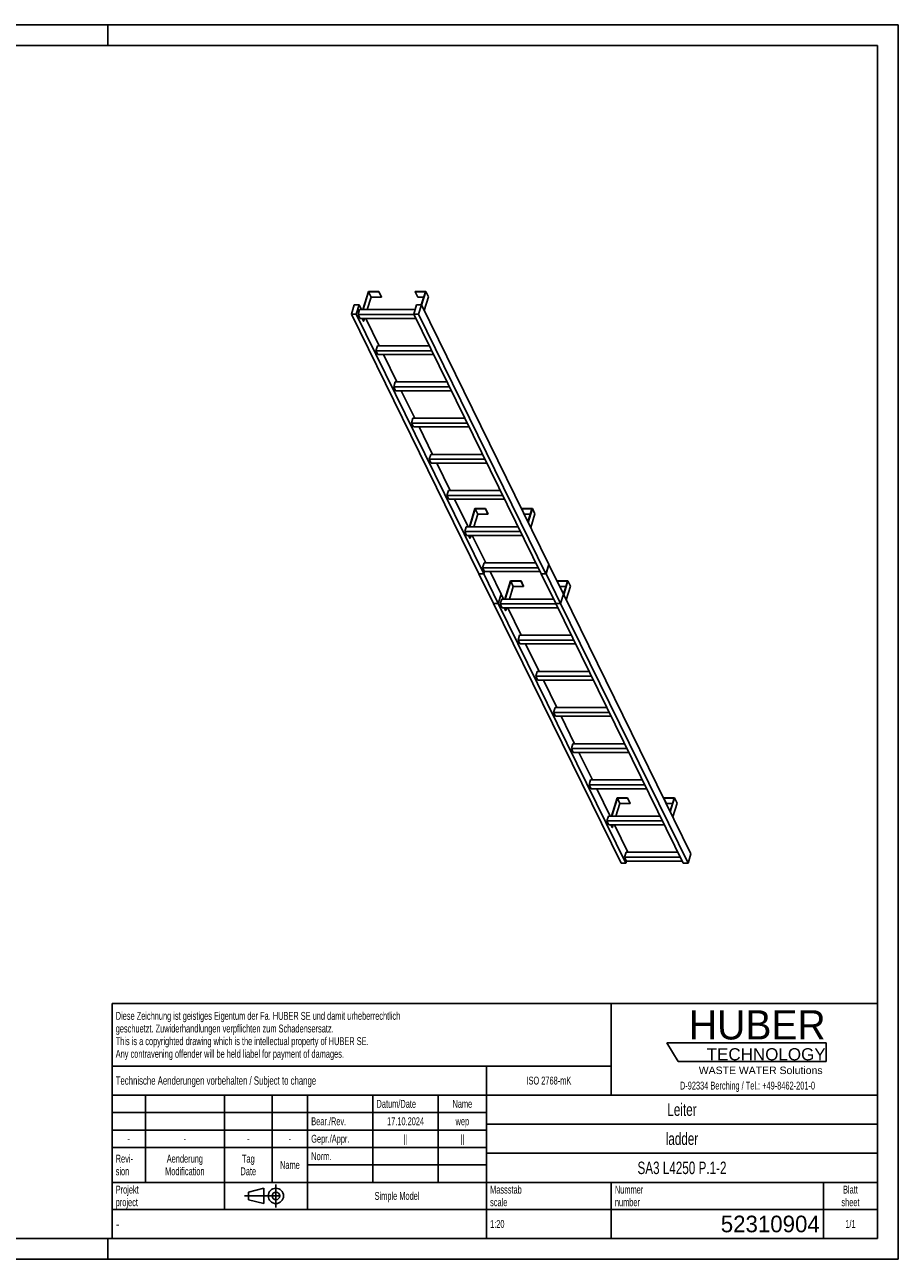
# Model space of a CAD drawing. Header units: millimetres. Extents: x 0 to 8400, y 0 to 5940.
# Tile 2 of 2: x 4200 to 8400, y 0 to 5940. Entities that reach past the tile are written whole.
import ezdxf

# ---------------------------------------------------------------- set-up
doc = ezdxf.new("R2010")
doc.units = ezdxf.units.MM
doc.header["$LTSCALE"] = 462
doc.linetypes.add('CENTER', pattern=[0.6, 0.375, -0.075, 0.075, -0.075])
doc.layers.get('0').update_dxf_attribs({"linetype": 'CONTINUOUS'})
doc.layers.add('HUBER_Logo_BL1', color=7, linetype='CONTINUOUS')
doc.styles.get("Standard").update_dxf_attribs({"font": 'txt', "width": 0.7})
doc.styles.add('TEXTSTYLE_2', font='txt')
doc.styles.add('TEXTSTYLE_3', font='arial.ttf')
doc.styles.add('TEXTSTYLE_4', font='txt', dxfattribs={"width": 0.8})
doc.styles.add('TEXTSTYLE_5', font='txt')

# ---------------------------------------------------------------- blocks, each defined once
blk = doc.blocks.new('HUBER_LOGO_BL1', base_point=(7675, 1007.5))
at = {"layer": 'HUBER_Logo_BL1', "color": 5, "linetype": 'Continuous'}
for p, q in [((8052.9, 1042), (7287.9, 1042)), ((7287.9, 1042), (7341.9, 952)), ((8052.9, 1042), (8052.9, 952)), ((7341.9, 952), (8052.9, 952))]:
    blk.add_line(p, q, dxfattribs=at)
at = {"layer": 'HUBER_Logo_BL1', "color": 2, "linetype": 'Continuous', "attachment_point": 3, "line_spacing_factor": 0.78}
for s, insert, char_height, width, style in [('HUBER\\P\\fArial;\\H58.5;TECHNOLOGY ', (8050.7, 1198.2), 140.4, 775.343, 'TEXTSTYLE_2'), ('WASTE WATER Solutions', (8036, 927.2), 36, 594.067, 'TEXTSTYLE_3')]:
    blk.add_mtext(s, dxfattribs=dict(at, insert=insert, char_height=char_height, width=width, style=style))
at = {"layer": 'HUBER_Logo_BL1', "color": 2, "linetype": 'Continuous', "insert": (7675, 854.8), "char_height": 38, "width": 1621.786, "attachment_point": 2, "line_spacing_factor": 0.96}
blk.add_mtext('D-92334 Berching / Tel.: +49-8462-201-0', dxfattribs=at)
blk = doc.blocks.new('PROJEKTIONSMETHODE_1_BL2', base_point=(5360, 305))
at = {"color": 2, "linetype": 'CENTER'}
for p, q in [((5407.7, 360), (5407.7, 250)), ((5257.3, 305), (5462.7, 305))]:
    blk.add_line(p, q, dxfattribs=at)
at = {"color": 2, "linetype": 'Continuous'}
for p, q in [((5275.7, 323.3), (5349, 341.7)), ((5275.7, 286.7), (5275.7, 323.3)), ((5349, 268.3), (5349, 341.7)), ((5275.7, 286.7), (5349, 268.3))]:
    blk.add_line(p, q, dxfattribs=at)
for radius in [36.7, 18.3]:
    blk.add_circle((5407.7, 305), radius, dxfattribs=at)
blk = doc.blocks.new('*T14')
at = {"color": 3, "linetype": 'Continuous'}
for p, q in [((0, 0), (3680, 0)), ((0, 0), (0, -1130)), ((2400, 0), (2400, -440)), ((3680, 0), (3680, -1130)), ((0, -300), (2400, -300)), ((1800, -300), (1800, -1130)), ((0, -440), (3680, -440)), ((160, -440), (160, -860)), ((540, -440), (540, -990)), ((770, -440), (770, -860)), ((940, -440), (940, -990)), ((1254, -440), (1254, -860)), ((1568, -440), (1568, -860)), ((0, -524), (1800, -524)), ((1800, -580), (3680, -580)), ((0, -608), (1800, -608)), ((0, -692), (1800, -692)), ((1800, -720), (3680, -720)), ((940, -776), (1800, -776)), ((0, -860), (3680, -860)), ((2400, -860), (2400, -1130)), ((3420, -860), (3420, -1130)), ((0, -990), (3680, -990)), ((0, -1130), (3680, -1130))]:
    blk.add_line(p, q, dxfattribs=at)
at = {"color": 2, "linetype": 'Continuous', "line_spacing_factor": 0.96}
for s, insert, char_height, width, attachment_point in [('Diese Zeichnung ist geistiges Eigentum der Fa. HUBER SE und damit urheberrechtlich \\Pgeschuetzt. Zuwiderhandlungen verpflichten zum Schadensersatz.\\PThis is a copyrighted drawing which is the intellectual property of HUBER SE.\\PAny contravening offender will be held liabel for payment of damages.', (17.5, -39.8), 38, 4429.714, 1), ('Technische Aenderungen vorbehalten / Subject to change', (17.5, -350), 40, 3049.524, 1), ('ISO 2768-mK', (2100, -351), 38, 665.905, 2), ('Datum/Date', (1271.5, -463), 38, 584.476, 1), ('Name', (1684, -463), 38, 253.333, 2), ('Leiter', (2740, -480), 60, 480, 2), ('Bear./Rev.', (957.5, -547), 38, 544.667, 1), ('17.10.2024', (1411, -547), 38, 546.476, 2), ('wep', (1684, -547), 38, 199.048, 2), ('-', (80, -631), 38, 68.762, 2), ('-', (350, -631), 38, 68.762, 2), ('-', (655, -631), 38, 68.762, 2), ('-', (855, -631), 38, 68.762, 2), ('Gepr./Appr.', (957.5, -631), 38, 598.952, 1), ('||', (1411, -631), 38, 101.333, 2), ('||', (1684, -631), 38, 101.333, 2), ('ladder', (2740, -620), 60, 502.857, 2), ('Revi-\\Psion', (17.5, -726.6), 38, 276.857, 1), ('Aenderung\\PModification', (350, -726.6), 38, 606.19, 2), ('Tag\\PDate', (655, -726.6), 38, 235.238, 2), ('Name', (855, -757), 38, 253.333, 2), ('Norm. ', (957.5, -715), 38, 351.048, 1), ('SA3 L4250 P.1-2', (2740, -760), 60, 1351.429, 2), ('Projekt\\Pproject', (17.5, -875.6), 38, 367.333, 1), ('Massstab\\Pscale', (1817.5, -875.6), 38, 448.762, 1), ('Nummer\\Pnumber', (2417.5, -875.6), 38, 372.762, 1), ('Blatt\\Psheet', (3550, -875.6), 38, 275.048, 2), ('Simple Model', (1370, -906), 38, 656.857, 2), ('1:20', (1817.5, -1041), 38, 204.476, 1), ('1/1', (3550, -1041), 38, 159.238, 2)]:
    blk.add_mtext(s, dxfattribs=dict(at, insert=insert, char_height=char_height, width=width, attachment_point=attachment_point))
for s, insert, char_height, width, attachment_point, style in [('-', (17.5, -1035), 50, 36.667, 1, 'TEXTSTYLE_4'), ('52310904', (3402.5, -1020), 80, 1106.667, 3, 'TEXTSTYLE_5')]:
    blk.add_mtext(s, dxfattribs=dict(at, insert=insert, char_height=char_height, width=width, attachment_point=attachment_point, style=style))

msp = doc.modelspace()

# ---------------------------------------------------------------- linework, layer by layer
at = {"color": 7, "linetype": 'Continuous'}
for p, q in [((0, 5940), (8400, 5940)), ((8400, 0), (8400, 5940)), ((5852.215, 4656.186), (5825.299, 4569.085)), ((5827.141, 4569.085), (5853.573, 4654.62)), ((5902.873, 4656.186), (5852.215, 4656.186)), ((5853.573, 4654.62), (5865.775, 4629.755)), ((5853.573, 4654.62), (5902.389, 4654.62)), ((5902.389, 4654.62), (5902.873, 4656.186)), ((5902.389, 4654.62), (5914.591, 4629.755)), ((5902.873, 4656.186), (5915.075, 4631.322)), ((6077.875, 4656.186), (6077.391, 4654.62)), ((6077.391, 4654.62), (6089.593, 4629.755)), ((6077.391, 4654.62), (6126.207, 4654.62)), ((6128.533, 4656.186), (6077.875, 4656.186)), ((6126.207, 4654.62), (6106.886, 4592.096)), ((6108.02, 4589.804), (6128.533, 4656.186)), ((6128.533, 4656.186), (6140.735, 4631.322)), ((5784.525, 4592.093), (5770.728, 4547.443)), ((5807.552, 4592.093), (5784.525, 4592.093)), ((5793.754, 4547.443), (5807.552, 4592.093)), ((5818.842, 4569.085), (5807.552, 4592.093)), ((5865.775, 4629.755), (5847.026, 4569.085)), ((5865.775, 4629.755), (5914.591, 4629.755)), ((5914.591, 4629.755), (5915.075, 4631.322)), ((6083.87, 4592.093), (6070.072, 4547.443)), ((6106.897, 4592.093), (6083.87, 4592.093)), ((6089.593, 4629.755), (6118.523, 4629.755)), ((6093.099, 4547.443), (6106.897, 4592.093)), ((6720.031, 3342.657), (6106.897, 4592.093)), ((6120.221, 4564.94), (6140.735, 4631.322)), ((6383.862, 3298.007), (5770.728, 4547.443)), ((5770.728, 4547.443), (5793.754, 4547.443)), ((6406.888, 3298.007), (5793.754, 4547.443)), ((5810.385, 4569.085), (5803.123, 4545.586)), ((5812.274, 4526.937), (5803.123, 4545.586)), ((6070.984, 4545.586), (5803.123, 4545.586)), ((6076.76, 4569.085), (5810.385, 4569.085)), ((5812.274, 4526.937), (6080.135, 4526.937)), ((5828.107, 4513.823), (5821.671, 4526.937)), ((5823.513, 4526.937), (5829.949, 4513.823)), ((5834.002, 4526.937), (5829.949, 4513.823)), ((5904.254, 4395.035), (5839.525, 4526.937)), ((6683.207, 3298.007), (6070.072, 4547.443)), ((6070.072, 4547.443), (6093.099, 4547.443)), ((6706.233, 3298.007), (6093.099, 4547.443)), ((5828.107, 4513.823), (5829.949, 4513.823)), ((5895.797, 4395.035), (5888.535, 4371.535)), ((5897.686, 4352.887), (5888.535, 4371.535)), ((6156.396, 4371.535), (5888.535, 4371.535)), ((6144.864, 4395.035), (5895.797, 4395.035)), ((5897.686, 4352.887), (6165.547, 4352.887)), ((5989.666, 4220.984), (5924.937, 4352.887)), ((5981.208, 4220.984), (5973.946, 4197.484)), ((6230.275, 4220.984), (5981.208, 4220.984)), ((5983.098, 4178.836), (5973.946, 4197.484)), ((6241.807, 4197.484), (5973.946, 4197.484)), ((5983.098, 4178.836), (6250.959, 4178.836)), ((6075.077, 4046.933), (6010.349, 4178.836)), ((6066.62, 4046.933), (6059.358, 4023.433)), ((6315.687, 4046.933), (6066.62, 4046.933)), ((6068.509, 4004.785), (6059.358, 4023.433)), ((6327.219, 4023.433), (6059.358, 4023.433)), ((6068.509, 4004.785), (6336.37, 4004.785)), ((6160.489, 3872.882), (6095.761, 4004.785)), ((6152.032, 3872.882), (6144.77, 3849.382)), ((6401.099, 3872.882), (6152.032, 3872.882)), ((6153.921, 3830.734), (6144.77, 3849.382)), ((6412.631, 3849.382), (6144.77, 3849.382)), ((6153.921, 3830.734), (6421.782, 3830.734)), ((6245.901, 3698.831), (6181.172, 3830.734)), ((6237.443, 3698.831), (6230.182, 3675.332)), ((6486.51, 3698.831), (6237.443, 3698.831)), ((6239.333, 3656.683), (6230.182, 3675.332)), ((6498.042, 3675.332), (6230.182, 3675.332)), ((6239.333, 3656.683), (6507.194, 3656.683)), ((6331.313, 3524.781), (6266.584, 3656.683)), ((6364.685, 3611.882), (6337.769, 3524.781)), ((6339.611, 3524.781), (6366.043, 3610.315)), ((6359.497, 3524.781), (6378.245, 3585.45)), ((6415.344, 3611.882), (6364.685, 3611.882)), ((6378.245, 3585.45), (6366.043, 3610.315)), ((6366.043, 3610.315), (6414.86, 3610.315)), ((6378.245, 3585.45), (6427.061, 3585.45)), ((6414.86, 3610.315), (6415.344, 3611.882)), ((6427.061, 3585.45), (6414.86, 3610.315)), ((6427.545, 3587.017), (6415.344, 3611.882)), ((6427.061, 3585.45), (6427.545, 3587.017)), ((6590.345, 3611.882), (6589.861, 3610.315)), ((6602.063, 3585.45), (6589.861, 3610.315)), ((6589.861, 3610.315), (6638.677, 3610.315)), ((6641.004, 3611.882), (6590.345, 3611.882)), ((6602.063, 3585.45), (6630.994, 3585.45)), ((6638.677, 3610.315), (6619.36, 3547.803)), ((6620.49, 3545.499), (6641.004, 3611.882)), ((6632.692, 3520.635), (6653.205, 3587.017)), ((6653.205, 3587.017), (6641.004, 3611.882)), ((6322.855, 3524.781), (6315.593, 3501.281)), ((6571.922, 3524.781), (6322.855, 3524.781)), ((6583.454, 3501.281), (6315.593, 3501.281)), ((6324.744, 3482.633), (6315.593, 3501.281)), ((6324.744, 3482.633), (6592.605, 3482.633)), ((6340.577, 3469.518), (6334.141, 3482.633)), ((6342.419, 3469.518), (6335.984, 3482.633)), ((6340.577, 3469.518), (6342.419, 3469.518)), ((6342.419, 3469.518), (6346.472, 3482.633)), ((6416.724, 3350.73), (6351.996, 3482.633)), ((6408.267, 3350.73), (6401.005, 3327.23)), ((6410.156, 3308.582), (6401.005, 3327.23)), ((6668.866, 3327.23), (6401.005, 3327.23)), ((6657.334, 3350.73), (6408.267, 3350.73)), ((6706.233, 3298.007), (6720.012, 3342.594)), ((6706.279, 3297.993), (6720.061, 3342.594)), ((6720.012, 3342.594), (6720.016, 3342.608)), ((6720.061, 3342.594), (6720.012, 3342.594)), ((6720.016, 3342.608), (6720.031, 3342.657)), ((6790.16, 3199.748), (6720.061, 3342.594)), ((6383.862, 3298.007), (6383.911, 3298.007)), ((6383.907, 3297.993), (6383.892, 3297.945)), ((6453.991, 3155.099), (6383.892, 3297.945)), ((6383.892, 3297.945), (6406.919, 3297.945)), ((6383.911, 3298.007), (6383.907, 3297.993)), ((6383.911, 3298.007), (6406.888, 3298.007)), ((6406.888, 3298.007), (6410.156, 3308.582)), ((6406.919, 3297.945), (6406.934, 3297.993)), ((6477.017, 3155.099), (6406.919, 3297.945)), ((6406.934, 3297.993), (6410.202, 3308.568)), ((6410.156, 3308.582), (6678.017, 3308.582)), ((6410.202, 3308.568), (6410.206, 3308.582)), ((6490.815, 3199.748), (6437.408, 3308.582)), ((6683.207, 3298.007), (6683.256, 3298.007)), ((6683.252, 3297.993), (6683.237, 3297.945)), ((6753.336, 3155.099), (6683.237, 3297.945)), ((6683.237, 3297.945), (6706.264, 3297.945)), ((6683.256, 3298.007), (6683.252, 3297.993)), ((6683.256, 3298.007), (6706.233, 3298.007)), ((6706.264, 3297.945), (6706.279, 3297.993)), ((6776.362, 3155.099), (6706.264, 3297.945)), ((6535.509, 3263.78), (6508.593, 3176.679)), ((6510.435, 3176.679), (6536.867, 3262.213)), ((6530.32, 3176.679), (6549.069, 3237.349)), ((6586.167, 3263.78), (6535.509, 3263.78)), ((6536.867, 3262.213), (6585.683, 3262.213)), ((6536.867, 3262.213), (6549.069, 3237.349)), ((6549.069, 3237.349), (6597.885, 3237.349)), ((6585.683, 3262.213), (6586.167, 3263.78)), ((6585.683, 3262.213), (6597.885, 3237.349)), ((6586.167, 3263.78), (6598.369, 3238.916)), ((6597.885, 3237.349), (6598.369, 3238.916)), ((6761.169, 3263.78), (6760.685, 3262.213)), ((6760.685, 3262.213), (6772.886, 3237.349)), ((6760.685, 3262.213), (6809.501, 3262.213)), ((6811.827, 3263.78), (6761.169, 3263.78)), ((6772.886, 3237.349), (6801.817, 3237.349)), ((6809.501, 3262.213), (6790.195, 3199.738)), ((6791.314, 3197.398), (6811.827, 3263.78)), ((6803.515, 3172.533), (6824.029, 3238.916)), ((6811.827, 3263.78), (6824.029, 3238.916)), ((6453.991, 3155.099), (6454.041, 3155.099)), ((6454.036, 3155.085), (6454.021, 3155.037)), ((7067.156, 1905.601), (6454.021, 3155.037)), ((6454.021, 3155.037), (6477.048, 3155.037)), ((6454.041, 3155.099), (6454.036, 3155.085)), ((6454.041, 3155.099), (6477.017, 3155.099)), ((6477.017, 3155.099), (6490.796, 3199.686)), ((6477.048, 3155.037), (6477.063, 3155.085)), ((7090.182, 1905.601), (6477.048, 3155.037)), ((6477.063, 3155.085), (6490.846, 3199.686)), ((6493.679, 3176.679), (6486.417, 3153.179)), ((6495.568, 3134.531), (6486.417, 3153.179)), ((6754.278, 3153.179), (6486.417, 3153.179)), ((6490.796, 3199.686), (6490.8, 3199.7)), ((6490.846, 3199.686), (6490.796, 3199.686)), ((6490.8, 3199.7), (6490.815, 3199.748)), ((6502.136, 3176.679), (6490.846, 3199.686)), ((6742.746, 3176.679), (6493.679, 3176.679)), ((6753.336, 3155.099), (6753.385, 3155.099)), ((6753.381, 3155.085), (6753.366, 3155.037)), ((7366.5, 1905.601), (6753.366, 3155.037)), ((6753.366, 3155.037), (6776.393, 3155.037)), ((6753.385, 3155.099), (6753.381, 3155.085)), ((6753.385, 3155.099), (6776.362, 3155.099)), ((6776.362, 3155.099), (6790.141, 3199.686)), ((6776.393, 3155.037), (6776.408, 3155.085)), ((7389.527, 1905.601), (6776.393, 3155.037)), ((6776.408, 3155.085), (6790.191, 3199.686)), ((6790.141, 3199.686), (6790.145, 3199.7)), ((6790.191, 3199.686), (6790.141, 3199.686)), ((6790.145, 3199.7), (6790.16, 3199.748)), ((6790.195, 3199.738), (6790.18, 3199.69)), ((7403.325, 1950.25), (6790.191, 3199.686)), ((6495.568, 3134.531), (6763.429, 3134.531)), ((6504.965, 3134.531), (6511.401, 3121.417)), ((6506.807, 3134.531), (6513.243, 3121.417)), ((6511.401, 3121.417), (6513.243, 3121.417)), ((6513.243, 3121.417), (6517.295, 3134.531)), ((6587.548, 3002.628), (6522.819, 3134.531)), ((6579.09, 3002.628), (6571.828, 2979.129)), ((6580.98, 2960.48), (6571.828, 2979.129)), ((6839.689, 2979.129), (6571.828, 2979.129)), ((6828.157, 3002.628), (6579.09, 3002.628)), ((6580.98, 2960.48), (6848.841, 2960.48)), ((6672.959, 2828.578), (6608.231, 2960.48)), ((6664.502, 2828.578), (6657.24, 2805.078)), ((6925.101, 2805.078), (6657.24, 2805.078)), ((6666.391, 2786.429), (6657.24, 2805.078)), ((6913.569, 2828.578), (6664.502, 2828.578)), ((6666.391, 2786.429), (6934.252, 2786.429)), ((6758.371, 2654.527), (6693.643, 2786.429)), ((6749.914, 2654.527), (6742.652, 2631.027)), ((6751.803, 2612.379), (6742.652, 2631.027)), ((7010.513, 2631.027), (6742.652, 2631.027)), ((6998.981, 2654.527), (6749.914, 2654.527)), ((6751.803, 2612.379), (7019.664, 2612.379)), ((6843.783, 2480.476), (6779.054, 2612.379)), ((6835.326, 2480.476), (6828.064, 2456.976)), ((6837.215, 2438.328), (6828.064, 2456.976)), ((7095.925, 2456.976), (6828.064, 2456.976)), ((7084.393, 2480.476), (6835.326, 2480.476)), ((6837.215, 2438.328), (7105.076, 2438.328)), ((6929.195, 2306.425), (6864.466, 2438.328)), ((6920.737, 2306.425), (6913.475, 2282.925)), ((7181.336, 2282.925), (6913.475, 2282.925)), ((6922.627, 2264.277), (6913.475, 2282.925)), ((7169.804, 2306.425), (6920.737, 2306.425)), ((6922.627, 2264.277), (7190.488, 2264.277)), ((7014.606, 2132.374), (6949.878, 2264.277)), ((7047.979, 2219.475), (7021.063, 2132.374)), ((7022.905, 2132.374), (7049.337, 2217.909)), ((7098.638, 2219.475), (7047.979, 2219.475)), ((7061.539, 2193.044), (7049.337, 2217.909)), ((7049.337, 2217.909), (7098.153, 2217.909)), ((7098.153, 2217.909), (7098.638, 2219.475)), ((7110.355, 2193.044), (7098.153, 2217.909)), ((7110.839, 2194.611), (7098.638, 2219.475)), ((7273.639, 2219.475), (7273.155, 2217.909)), ((7285.357, 2193.044), (7273.155, 2217.909)), ((7273.155, 2217.909), (7321.971, 2217.909)), ((7324.298, 2219.475), (7273.639, 2219.475)), ((7321.971, 2217.909), (7302.654, 2155.396)), ((7303.784, 2153.093), (7324.298, 2219.475)), ((7336.499, 2194.611), (7324.298, 2219.475)), ((7061.539, 2193.044), (7042.79, 2132.374)), ((7110.355, 2193.044), (7061.539, 2193.044)), ((7110.839, 2194.611), (7110.355, 2193.044)), ((7314.288, 2193.044), (7285.357, 2193.044)), ((7336.499, 2194.611), (7315.986, 2128.229)), ((7006.149, 2132.374), (6998.887, 2108.875)), ((7008.038, 2090.226), (6998.887, 2108.875)), ((7266.748, 2108.875), (6998.887, 2108.875)), ((7255.216, 2132.374), (7006.149, 2132.374)), ((7008.038, 2090.226), (7275.899, 2090.226)), ((7023.871, 2077.112), (7017.435, 2090.226)), ((7025.713, 2077.112), (7019.277, 2090.226)), ((7029.766, 2090.226), (7025.713, 2077.112)), ((7100.018, 1958.324), (7035.29, 2090.226)), ((7025.713, 2077.112), (7023.871, 2077.112)), ((7067.156, 1905.601), (7090.182, 1905.601)), ((7091.561, 1958.324), (7084.299, 1934.824)), ((7093.45, 1916.175), (7084.299, 1934.824)), ((7352.16, 1934.824), (7084.299, 1934.824)), ((7090.182, 1905.601), (7093.45, 1916.175)), ((7340.628, 1958.324), (7091.561, 1958.324)), ((7093.45, 1916.175), (7361.311, 1916.175)), ((7366.5, 1905.601), (7389.527, 1905.601)), ((7389.527, 1905.601), (7403.325, 1950.25)), ((0, 0), (8400, 0))]:
    msp.add_line(p, q, dxfattribs=at)
at = {"color": 3, "linetype": 'Continuous'}
for p, q in [((8400, 5940), (0, 5940)), ((4600, 5940), (4600, 5840)), ((8400, 5940), (8400, 0)), ((4600, 0), (4600, 100)), ((8400, 0), (0, 0))]:
    msp.add_line(p, q, dxfattribs=at)
at = {"color": 5, "linetype": 'Continuous'}
for p, q in [((8300, 5840), (100, 5840)), ((8300, 100), (8300, 5840)), ((100, 100), (8300, 100))]:
    msp.add_line(p, q, dxfattribs=at)

# ---------------------------------------------------------------- block references
msp.add_blockref('*T14', (4620, 1230))
at = {"color": 2, "linetype": 'Continuous'}
msp.add_blockref('PROJEKTIONSMETHODE_1_BL2', (5360, 305), dxfattribs=at)
at = {"layer": 'HUBER_Logo_BL1'}
msp.add_blockref('HUBER_LOGO_BL1', (7674.994, 1007.484), dxfattribs=at)

doc.saveas('drawing.dxf')
